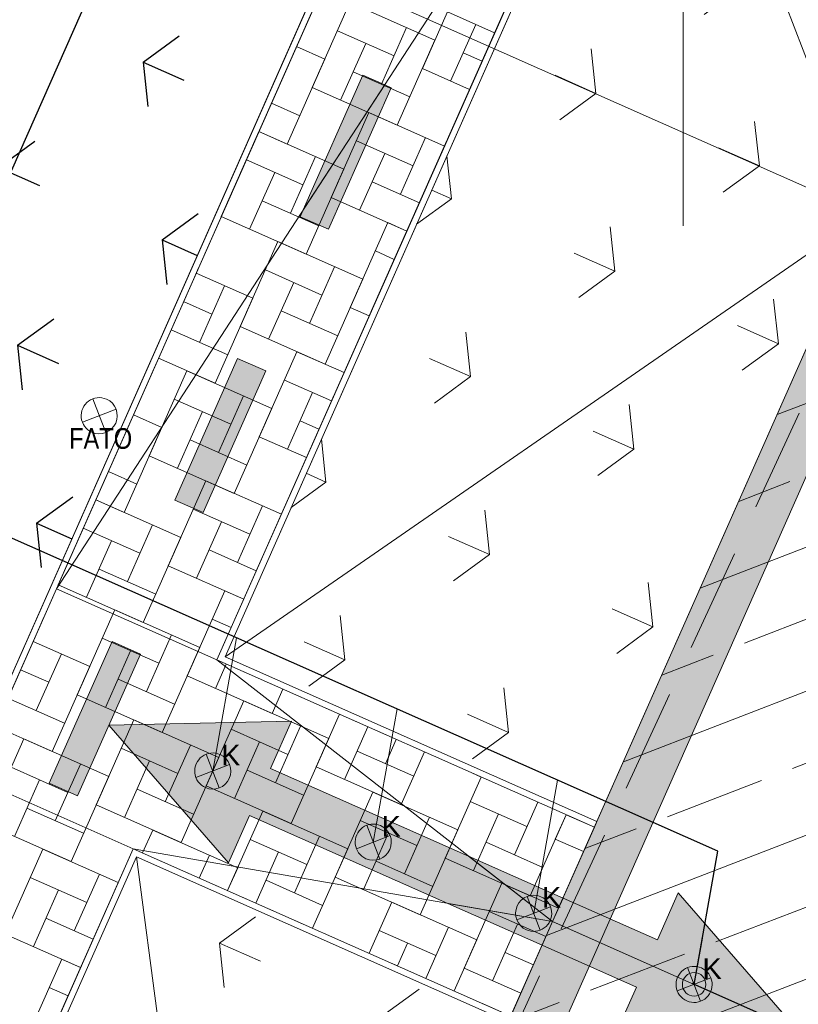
# Model space of a CAD drawing. Header units: metres. Extents: x 7446797 to 7447602, y 5789497 to 5790002.
# Tile 34 of 66: x 7447243.57 to 7447251.12, y 5789839.96 to 5789849.49. Entities that reach past the tile are written whole.
import ezdxf
from ezdxf.xclip import XClip

# ---------------------------------------------------------------- set-up
doc = ezdxf.new("R2010")
doc.units = ezdxf.units.M
doc.header["$MEASUREMENT"] = 0
doc.header["$XCLIPFRAME"] = 0
doc.linetypes.add('2_KTCR02', pattern=[1.5, 1, -0.5])
doc.linetypes.add('Kropki i Kreski', pattern=[3.6, 1.8, -0.9, 0, -0.9])
for name, color, linetype in [('130-Z Teren', 7, 'Continuous'), ('700-L Mapa 1_500 dwg', 7, 'Continuous'), ('708-L Opisy sytuacji 1_500 do legendy', 7, 'Continuous')]:
    doc.layers.add(name, color=color, linetype=linetype)
for name, color, linetype, lineweight in [('130-Z Teren1', 7, 'Continuous', 13), ('130-Z Teren114', 113, 'Continuous', 25), ('130-Z Teren21', 37, 'Continuous', 5), ('130-Z Teren252', 70, 'Continuous', 13), ('130-Z Teren69', 41, 'Continuous', 13), ('130-Z Teren93', 254, 'Continuous', 13), ('130-Z Teren94', 9, 'Continuous', 13), ('310-W Oświetlenie1', 7, 'Continuous', 13), ('708-L Opisy sytuacji 1_500 do legendy1', 7, 'Continuous', 13), ('708-L Opisy sytuacji 1_500 do legendy11', 7, 'Continuous', 13), ('708-L Opisy sytuacji 1_500 do legendy85', 1, 'Continuous', 25), ('720-L Oznakowanie lądowiska1', 7, 'Continuous', 13), ('720-L Oznakowanie lądowiska253', 2, 'Continuous', 13), ('720-L Oznakowanie lądowiska91', 255, 'Continuous', 13), ('720-L Oznakowanie lądowiska94', 9, 'Continuous', 13), ('810-G Ogólne3', 152, 'Continuous', 30), ('ex_02_DXF_MZ_9_KTCR_D_L_17', 9, 'Continuous', 18), ('ex_02_DXF_MZ_9_Podzial_sekcyjny_krzyze7', 9, 'Continuous', 18)]:
    doc.layers.add(name, color=color, linetype=linetype, lineweight=lineweight)
doc.styles.add('STYL_AUTOMATYCZNY_2', font='Arial.ttf')
doc.styles.add('STYL_AUTOMATYCZNY_3', font='Arial Narrow.ttf')
doc.styles.add('STYL_AUTOMATYCZNY_4', font='Arial.ttf')
doc.dimstyles.new('STYL_AUTOMATYCZNY__1', dxfattribs={"dimtxt": 1.25, "dimasz": 0.475, "dimexe": 0.18, "dimexo": 0.3, "dimgap": 0, "dimtad": 1, "dimzin": 0, "dimdsep": 46, "dimtxsty": 'STYL_AUTOMATYCZNY_2', "dimblk": 'ARROWHEAD_2', "dimblk1": 'ARROWHEAD_2', "dimblk2": 'ARROWHEAD_2', "dimcen": 0.09, "dimclrd": 7, "dimclre": 7, "dimclrt": 1, "dimazin": 0, "dimtfac": 1, "dimtdec": 4, "dimtmove": 0, "dimatfit": 3, "dimfxl": 1, "dimtolj": 1, "dimtzin": 0, "dimarcsym": 0})
doc.dimstyles.new('STYL_AUTOMATYCZNY__2', dxfattribs={"dimtxt": 1, "dimasz": 0.475, "dimexe": 0.18, "dimexo": 0.3, "dimgap": 0, "dimtad": 1, "dimzin": 0, "dimdsep": 46, "dimtxsty": 'STYL_AUTOMATYCZNY_2', "dimblk": 'ARROWHEAD_2', "dimblk1": 'ARROWHEAD_2', "dimblk2": 'ARROWHEAD_2', "dimcen": 0.09, "dimclrd": 7, "dimclre": 7, "dimclrt": 1, "dimazin": 0, "dimtfac": 1, "dimtdec": 4, "dimtmove": 0, "dimatfit": 3, "dimfxl": 1, "dimtolj": 1, "dimtzin": 0, "dimarcsym": 0})
doc.dimstyles.new('STYL_AUTOMATYCZNY__3', dxfattribs={"dimtxt": 0.18, "dimasz": 0.456, "dimexe": 0.18, "dimexo": 0.0625, "dimgap": 0, "dimtad": 0, "dimtih": 1, "dimtoh": 1, "dimdec": 4, "dimzin": 0, "dimdsep": 46, "dimcen": 0.09, "dimadec": 0, "dimazin": 0, "dimtfac": 1, "dimtdec": 4, "dimtmove": 0, "dimatfit": 3, "dimldrblk": 'ARROWHEAD_1', "dimfxl": 1, "dimtolj": 1, "dimtzin": 0, "dimarcsym": 0})

# ---------------------------------------------------------------- blocks, each defined once
blk = doc.blocks.new('Rysunek_1_9', base_point=(7447200, 5789750, -0.8674))
at = {"layer": 'ex_02_DXF_MZ_9_KTCR_D_L_17', "color": 9, "linetype": '2_KTCR02', "lineweight": 18}
blk.add_line((7447245.676, 5789833.8811, -0.8674), (7447251.951, 5789847.4764, -0.8674), dxfattribs=at)
at = {"layer": 'ex_02_DXF_MZ_9_Podzial_sekcyjny_krzyze7', "color": 9, "linetype": 'Continuous', "lineweight": 18}
blk.add_line((7447250, 5789847.5, -0.8674), (7447250, 5789852.5, -0.8674), dxfattribs=at)
blk = doc.blocks.new('*X4', base_point=(7447251.9097, 5789835.3271, -0.8674))
at = {"layer": '130-Z Teren93', "color": 254, "linetype": 'Continuous', "lineweight": 13}
for p, q in [((7447247.4731, 5789849.0224, -0.8674), (7447247.8377, 5789849.8452, -0.8674)), ((7447246.4072, 5789848.8384, -0.8674), (7447246.7718, 5789849.6613, -0.8674)), ((7447247.5946, 5789849.2967, -0.8674), (7447246.7718, 5789849.6613, -0.8674)), ((7447247.7161, 5789849.5709, -0.8674), (7447248.1733, 5789849.3684, -0.8674)), ((7447247.9904, 5789849.4494, -0.8674), (7447247.7473, 5789848.9008, -0.8674)), ((7447246.6502, 5789849.387, -0.8674), (7447247.1988, 5789849.1439, -0.8674)), ((7447247.0773, 5789848.8696, -0.8674), (7447247.3203, 5789849.4182, -0.8674)), ((7447246.5287, 5789849.1127, -0.8674), (7447246.2544, 5789849.2343, -0.8674)), ((7447246.9245, 5789849.2655, -0.8674), (7447246.6814, 5789848.7169, -0.8674)), ((7447247.5946, 5789849.2967, -0.8674), (7447247.23, 5789848.4738, -0.8674)), ((7447248.0517, 5789849.0941, -0.8674), (7447247.8689, 5789849.1751, -0.8674)), ((7447246.5287, 5789849.1127, -0.8674), (7447246.1641, 5789848.2899, -0.8674)), ((7447247.3515, 5789848.7481, -0.8674), (7447246.803, 5789848.9912, -0.8674)), ((7447247.9302, 5789848.8198, -0.8674), (7447247.4731, 5789849.0224, -0.8674)), ((7447247.23, 5789848.4738, -0.8674), (7447246.4072, 5789848.8384, -0.8674)), ((7447246.2856, 5789848.5642, -0.8674), (7447246.0113, 5789848.6857, -0.8674)), ((7447246.5911, 5789847.7725, -0.8674), (7447246.9557, 5789848.5954, -0.8674)), ((7447247.6871, 5789848.2713, -0.8674), (7447246.9557, 5789848.5954, -0.8674)), ((7447245.5252, 5789847.5886, -0.8674), (7447245.8898, 5789848.4114, -0.8674)), ((7447246.7126, 5789848.0468, -0.8674), (7447245.8898, 5789848.4114, -0.8674)), ((7447246.1641, 5789848.2899, -0.8674), (7447245.8898, 5789848.4114, -0.8674)), ((7447246.8342, 5789848.3211, -0.8674), (7447247.3827, 5789848.078, -0.8674)), ((7447247.2612, 5789847.8037, -0.8674), (7447247.5043, 5789848.3523, -0.8674)), ((7447247.1085, 5789848.1995, -0.8674), (7447246.8654, 5789847.651, -0.8674)), ((7447245.7683, 5789848.1371, -0.8674), (7447246.3168, 5789847.8941, -0.8674)), ((7447246.1953, 5789847.6198, -0.8674), (7447246.4384, 5789848.1683, -0.8674)), ((7447246.0425, 5789848.0156, -0.8674), (7447245.7995, 5789847.4671, -0.8674)), ((7447246.7126, 5789848.0468, -0.8674), (7447246.348, 5789847.224, -0.8674)), ((7447247.444, 5789847.7227, -0.8674), (7447246.9869, 5789847.9253, -0.8674)), ((7447246.4696, 5789847.4983, -0.8674), (7447245.921, 5789847.7413, -0.8674)), ((7447247.3225, 5789847.4484, -0.8674), (7447246.5911, 5789847.7725, -0.8674)), ((7447246.348, 5789847.224, -0.8674), (7447245.5252, 5789847.5886, -0.8674)), ((7447246.775, 5789846.7066, -0.8674), (7447247.1397, 5789847.5295, -0.8674)), ((7447247.3225, 5789847.4484, -0.8674), (7447247.1397, 5789847.5295, -0.8674)), ((7447245.7091, 5789846.5227, -0.8674), (7447246.0737, 5789847.3455, -0.8674)), ((7447246.8966, 5789846.9809, -0.8674), (7447246.0737, 5789847.3455, -0.8674)), ((7447247.0181, 5789847.2552, -0.8674), (7447247.201, 5789847.1741, -0.8674)), ((7447245.8307, 5789846.797, -0.8674), (7447245.2821, 5789847.04, -0.8674)), ((7447245.9522, 5789847.0712, -0.8674), (7447246.5008, 5789846.8282, -0.8674)), ((7447246.3792, 5789846.5539, -0.8674), (7447246.6223, 5789847.1024, -0.8674)), ((7447246.2265, 5789846.9497, -0.8674), (7447245.9834, 5789846.4011, -0.8674)), ((7447246.8966, 5789846.9809, -0.8674), (7447246.532, 5789846.1581, -0.8674)), ((7447245.3133, 5789846.3699, -0.8674), (7447245.5564, 5789846.9185, -0.8674)), ((7447245.1606, 5789846.7658, -0.8674), (7447245.4348, 5789846.6442, -0.8674)), ((7447245.8307, 5789846.797, -0.8674), (7447245.466, 5789845.9741, -0.8674)), ((7447246.6535, 5789846.4323, -0.8674), (7447246.1049, 5789846.6754, -0.8674)), ((7447246.9579, 5789846.6256, -0.8674), (7447246.775, 5789846.7066, -0.8674)), ((7447245.5876, 5789846.2484, -0.8674), (7447245.039, 5789846.4915, -0.8674)), ((7447246.532, 5789846.1581, -0.8674), (7447245.7091, 5789846.5227, -0.8674)), ((7447245.8931, 5789845.4568, -0.8674), (7447246.2577, 5789846.2796, -0.8674)), ((7447246.7148, 5789846.077, -0.8674), (7447246.2577, 5789846.2796, -0.8674)), ((7447245.466, 5789845.9741, -0.8674), (7447244.9175, 5789846.2172, -0.8674)), ((7447244.8272, 5789845.2728, -0.8674), (7447245.1918, 5789846.0957, -0.8674)), ((7447246.0146, 5789845.731, -0.8674), (7447245.1918, 5789846.0957, -0.8674)), ((7447246.1361, 5789846.0053, -0.8674), (7447246.5933, 5789845.8028, -0.8674)), ((7447245.0702, 5789845.8214, -0.8674), (7447245.6188, 5789845.5783, -0.8674)), ((7447245.4972, 5789845.304, -0.8674), (7447245.7403, 5789845.8526, -0.8674)), ((7447246.4104, 5789845.8838, -0.8674), (7447246.1673, 5789845.3352, -0.8674)), ((7447246.0146, 5789845.731, -0.8674), (7447245.65, 5789844.9082, -0.8674)), ((7447244.9487, 5789845.5471, -0.8674), (7447244.6744, 5789845.6686, -0.8674)), ((7447245.3445, 5789845.6998, -0.8674), (7447245.1014, 5789845.1513, -0.8674)), ((7447244.9487, 5789845.5471, -0.8674), (7447244.5841, 5789844.7243, -0.8674)), ((7447246.4717, 5789845.5285, -0.8674), (7447246.2889, 5789845.6095, -0.8674)), ((7447245.7715, 5789845.1825, -0.8674), (7447245.223, 5789845.4256, -0.8674)), ((7447246.3502, 5789845.2542, -0.8674), (7447245.8931, 5789845.4568, -0.8674)), ((7447245.65, 5789844.9082, -0.8674), (7447244.8272, 5789845.2728, -0.8674)), ((7447244.7056, 5789844.9985, -0.8674), (7447244.4313, 5789845.1201, -0.8674)), ((7447245.0111, 5789844.2069, -0.8674), (7447245.3757, 5789845.0297, -0.8674)), ((7447246.1071, 5789844.7056, -0.8674), (7447245.3757, 5789845.0297, -0.8674)), ((7447243.9452, 5789844.023, -0.8674), (7447244.3098, 5789844.8458, -0.8674)), ((7447245.1326, 5789844.4812, -0.8674), (7447244.3098, 5789844.8458, -0.8674)), ((7447244.5841, 5789844.7243, -0.8674), (7447244.3098, 5789844.8458, -0.8674)), ((7447245.2542, 5789844.7555, -0.8674), (7447245.8027, 5789844.5124, -0.8674)), ((7447245.6812, 5789844.2381, -0.8674), (7447245.9243, 5789844.7867, -0.8674)), ((7447244.1883, 5789844.5715, -0.8674), (7447244.7368, 5789844.3285, -0.8674)), ((7447244.6153, 5789844.0542, -0.8674), (7447244.8584, 5789844.6027, -0.8674)), ((7447245.5284, 5789844.6339, -0.8674), (7447245.2854, 5789844.0854, -0.8674)), ((7447245.1326, 5789844.4812, -0.8674), (7447244.768, 5789843.6584, -0.8674)), ((7447244.4625, 5789844.45, -0.8674), (7447244.2195, 5789843.9014, -0.8674)), ((7447245.864, 5789844.1571, -0.8674), (7447245.4069, 5789844.3597, -0.8674)), ((7447245.7425, 5789843.8828, -0.8674), (7447245.0111, 5789844.2069, -0.8674)), ((7447244.8896, 5789843.9326, -0.8674), (7447244.341, 5789844.1757, -0.8674)), ((7447244.768, 5789843.6584, -0.8674), (7447243.9452, 5789844.023, -0.8674)), ((7447245.195, 5789843.141, -0.8674), (7447245.5596, 5789843.9638, -0.8674)), ((7447245.7425, 5789843.8828, -0.8674), (7447245.5596, 5789843.9638, -0.8674)), ((7447244.1291, 5789842.9571, -0.8674), (7447244.4937, 5789843.7799, -0.8674)), ((7447245.3166, 5789843.4153, -0.8674), (7447244.4937, 5789843.7799, -0.8674)), ((7447245.4381, 5789843.6896, -0.8674), (7447245.621, 5789843.6085, -0.8674)), ((7447244.7992, 5789842.9883, -0.8674), (7447245.0423, 5789843.5368, -0.8674)), ((7447244.2507, 5789843.2313, -0.8674), (7447243.7021, 5789843.4744, -0.8674)), ((7447244.3722, 5789843.5056, -0.8674), (7447244.9208, 5789843.2625, -0.8674)), ((7447243.7333, 5789842.8043, -0.8674), (7447243.9764, 5789843.3529, -0.8674)), ((7447244.6465, 5789843.3841, -0.8674), (7447244.4034, 5789842.8355, -0.8674)), ((7447245.3166, 5789843.4153, -0.8674), (7447244.952, 5789842.5924, -0.8674)), ((7447244.2507, 5789843.2313, -0.8674), (7447243.886, 5789842.4085, -0.8674)), ((7447245.5738, 5789843.2552, -0.8674), (7447245.4693, 5789843.0195, -0.8674)), ((7447243.5806, 5789843.2001, -0.8674), (7447243.8548, 5789843.0786, -0.8674)), ((7447246.0179, 5789842.7764, -0.8674), (7447245.195, 5789843.141, -0.8674)), ((7447245.0735, 5789842.8667, -0.8674), (7447244.5249, 5789843.1098, -0.8674)), ((7447244.952, 5789842.5924, -0.8674), (7447244.1291, 5789842.9571, -0.8674)), ((7447246.1223, 5789843.0122, -0.8674), (7447246.0179, 5789842.7764, -0.8674)), ((7447244.0076, 5789842.6828, -0.8674), (7447243.459, 5789842.9259, -0.8674)), ((7447245.379, 5789842.0751, -0.8674), (7447245.7436, 5789842.8979, -0.8674)), ((7447246.5664, 5789842.5333, -0.8674), (7447245.7436, 5789842.8979, -0.8674)), ((7447246.4449, 5789842.259, -0.8674), (7447246.6709, 5789842.7691, -0.8674)), ((7447244.3131, 5789841.8912, -0.8674), (7447244.6777, 5789842.714, -0.8674)), ((7447245.5005, 5789842.3494, -0.8674), (7447244.6777, 5789842.714, -0.8674)), ((7447246.0491, 5789842.1063, -0.8674), (7447246.2921, 5789842.6549, -0.8674)), ((7447243.886, 5789842.4085, -0.8674), (7447243.3375, 5789842.6516, -0.8674)), ((7447245.6221, 5789842.6237, -0.8674), (7447246.1706, 5789842.3806, -0.8674)), ((7447246.9452, 5789842.6475, -0.8674), (7447246.7192, 5789842.1375, -0.8674)), ((7447243.2472, 5789841.7072, -0.8674), (7447243.6118, 5789842.53, -0.8674)), ((7447244.4346, 5789842.1654, -0.8674), (7447243.6118, 5789842.53, -0.8674)), ((7447244.9832, 5789841.9224, -0.8674), (7447245.2262, 5789842.4709, -0.8674)), ((7447245.8963, 5789842.5021, -0.8674), (7447245.6533, 5789841.9536, -0.8674)), ((7447246.5664, 5789842.5333, -0.8674), (7447246.2018, 5789841.7105, -0.8674)), ((7447247.115, 5789842.2902, -0.8674), (7447247.2195, 5789842.526, -0.8674)), ((7447244.5561, 5789842.4397, -0.8674), (7447245.1047, 5789842.1966, -0.8674)), ((7447247.3893, 5789842.1687, -0.8674), (7447246.8407, 5789842.4118, -0.8674)), ((7447247.4937, 5789842.4045, -0.8674), (7447247.2677, 5789841.8944, -0.8674)), ((7447243.9172, 5789841.7384, -0.8674), (7447244.1603, 5789842.287, -0.8674)), ((7447244.8304, 5789842.3182, -0.8674), (7447244.5873, 5789841.7696, -0.8674)), ((7447245.5005, 5789842.3494, -0.8674), (7447245.1359, 5789841.5265, -0.8674)), ((7447243.4902, 5789842.2558, -0.8674), (7447244.0388, 5789842.0127, -0.8674)), ((7447246.3233, 5789841.9848, -0.8674), (7447245.7748, 5789842.2278, -0.8674)), ((7447247.2677, 5789841.8944, -0.8674), (7447246.4449, 5789842.259, -0.8674)), ((7447243.7645, 5789842.1342, -0.8674), (7447243.5214, 5789841.5857, -0.8674)), ((7447244.4346, 5789842.1654, -0.8674), (7447244.07, 5789841.3426, -0.8674)), ((7447247.6947, 5789841.3771, -0.8674), (7447248.0423, 5789842.1614, -0.8674)), ((7447245.2574, 5789841.8008, -0.8674), (7447244.7089, 5789842.0439, -0.8674)), ((7447246.2018, 5789841.7105, -0.8674), (7447245.379, 5789842.0751, -0.8674)), ((7447246.6288, 5789841.1931, -0.8674), (7447246.9934, 5789842.016, -0.8674)), ((7447247.8163, 5789841.6513, -0.8674), (7447246.9934, 5789842.016, -0.8674)), ((7447247.9378, 5789841.9256, -0.8674), (7447248.4864, 5789841.6825, -0.8674)), ((7447248.3648, 5789841.4083, -0.8674), (7447248.5908, 5789841.9183, -0.8674)), ((7447244.1915, 5789841.6169, -0.8674), (7447243.643, 5789841.86, -0.8674)), ((7447245.1359, 5789841.5265, -0.8674), (7447244.3131, 5789841.8912, -0.8674)), ((7447245.5864, 5789841.0621, -0.8674), (7447245.9275, 5789841.832, -0.8674)), ((7447246.7504, 5789841.4674, -0.8674), (7447245.9275, 5789841.832, -0.8674)), ((7447248.2121, 5789841.8041, -0.8674), (7447247.969, 5789841.2555, -0.8674)), ((7447248.8651, 5789841.7968, -0.8674), (7447248.5176, 5789841.0124, -0.8674)), ((7447248.7606, 5789841.561, -0.8674), (7447248.8651, 5789841.7968, -0.8674)), ((7447244.07, 5789841.3426, -0.8674), (7447243.2472, 5789841.7072, -0.8674)), ((7447246.8719, 5789841.7417, -0.8674), (7447247.4205, 5789841.4986, -0.8674)), ((7447247.2989, 5789841.2243, -0.8674), (7447247.542, 5789841.7729, -0.8674)), ((7447244.7635, 5789841.4267, -0.8674), (7447244.8616, 5789841.6481, -0.8674)), ((7447245.6845, 5789841.2835, -0.8674), (7447244.8616, 5789841.6481, -0.8674)), ((7447247.1462, 5789841.6201, -0.8674), (7447246.9031, 5789841.0716, -0.8674)), ((7447247.8163, 5789841.6513, -0.8674), (7447247.4517, 5789840.8285, -0.8674)), ((7447245.806, 5789841.5577, -0.8674), (7447246.3545, 5789841.3147, -0.8674)), ((7447246.233, 5789841.0404, -0.8674), (7447246.4761, 5789841.5889, -0.8674)), ((7447248.6391, 5789841.2867, -0.8674), (7447248.0906, 5789841.5298, -0.8674)), ((7447249.0349, 5789841.4395, -0.8674), (7447248.7606, 5789841.561, -0.8674)), ((7447243.4311, 5789840.6413, -0.8674), (7447243.7957, 5789841.4641, -0.8674)), ((7447244.5271, 5789841.14, -0.8674), (7447243.7957, 5789841.4641, -0.8674)), ((7447246.0803, 5789841.4362, -0.8674), (7447245.8606, 5789840.9406, -0.8674)), ((7447246.7504, 5789841.4674, -0.8674), (7447246.4092, 5789840.6975, -0.8674)), ((7447245.3121, 5789841.1836, -0.8674), (7447245.4102, 5789841.405, -0.8674)), ((7447247.5732, 5789841.1028, -0.8674), (7447247.0246, 5789841.3459, -0.8674)), ((7447248.5176, 5789841.0124, -0.8674), (7447247.6947, 5789841.3771, -0.8674)), ((7447245.6845, 5789841.2835, -0.8674), (7447245.5864, 5789841.0621, -0.8674)), ((7447243.6742, 5789841.1899, -0.8674), (7447244.2227, 5789840.9468, -0.8674)), ((7447244.1012, 5789840.6725, -0.8674), (7447244.3443, 5789841.2211, -0.8674)), ((7447246.5073, 5789840.9188, -0.8674), (7447245.9587, 5789841.1619, -0.8674)), ((7447247.4517, 5789840.8285, -0.8674), (7447246.6288, 5789841.1931, -0.8674)), ((7447247.8787, 5789840.3112, -0.8674), (7447248.2433, 5789841.134, -0.8674)), ((7447248.7918, 5789840.8909, -0.8674), (7447248.2433, 5789841.134, -0.8674)), ((7447243.9484, 5789841.0683, -0.8674), (7447243.7054, 5789840.5198, -0.8674)), ((7447246.9578, 5789840.4544, -0.8674), (7447247.1774, 5789840.95, -0.8674)), ((7447248.0002, 5789840.5854, -0.8674), (7447247.1774, 5789840.95, -0.8674)), ((7447248.1218, 5789840.8597, -0.8674), (7447248.6703, 5789840.6166, -0.8674)), ((7447244.284, 5789840.5915, -0.8674), (7447243.8269, 5789840.794, -0.8674)), ((7447247.0558, 5789840.6758, -0.8674), (7447247.6044, 5789840.4327, -0.8674)), ((7447247.5063, 5789840.2113, -0.8674), (7447247.7259, 5789840.707, -0.8674)), ((7447248.396, 5789840.7382, -0.8674), (7447248.153, 5789840.1896, -0.8674)), ((7447244.1625, 5789840.3172, -0.8674), (7447243.4311, 5789840.6413, -0.8674)), ((7447248.0002, 5789840.5854, -0.8674), (7447247.7806, 5789840.0898, -0.8674)), ((7447247.3301, 5789840.5542, -0.8674), (7447247.232, 5789840.3329, -0.8674)), ((7447248.5488, 5789840.3424, -0.8674), (7447248.2745, 5789840.4639, -0.8674)), ((7447243.615, 5789839.5754, -0.8674), (7447243.9796, 5789840.3982, -0.8674)), ((7447244.1625, 5789840.3172, -0.8674), (7447243.9796, 5789840.3982, -0.8674)), ((7447248.4272, 5789840.0681, -0.8674), (7447247.8787, 5789840.3112, -0.8674)), ((7447243.8581, 5789840.1239, -0.8674), (7447244.041, 5789840.0429, -0.8674))]:
    blk.add_line(p, q, dxfattribs=at)
blk = doc.blocks.new('*D7', base_point=(7447251.9097, 5789835.3271, -0.8674))
at = {"layer": '708-L Opisy sytuacji 1_500 do legendy1', "color": 7, "linetype": 'Continuous', "lineweight": 13, "transparency": 16777216}
for p, q in [((7447249.3501, 5789854.4885, -0.8674), (7447255.831, 5789868.9015, -0.8674)), ((7447255.9315, 5789868.685, -0.8674), (7447255.3461, 5789868.263, -0.8674)), ((7447255.3601, 5789868.5994, -0.8674), (7447255.6388, 5789868.474, -0.8674)), ((7447255.6388, 5789868.474, -0.8674), (7447278.4394, 5789858.2216, -0.8674)), ((7447272.2066, 5789844.3603, -0.8674), (7447278.6317, 5789858.6491, -0.8674)), ((7447278.1467, 5789858.0105, -0.8674), (7447278.7321, 5789858.4326, -0.8674)), ((7447278.4394, 5789858.2216, -0.8674), (7447278.7182, 5789858.0962, -0.8674))]:
    blk.add_line(p, q, dxfattribs=at)
at = {"layer": '708-L Opisy sytuacji 1_500 do legendy85', "color": 1, "lineweight": 25, "transparency": 16777216, "insert": (7447265.1854, 5789864.4554, -0.8674), "char_height": 1.25, "attachment_point": 7, "rotation": 335.78862, "style": 'STYL_AUTOMATYCZNY_2'}
blk.add_mtext('\\A1;{\\pql;\\fArial|b0|i0|c238|p0;\\W1.000000;25,00}', dxfattribs=at)
blk = doc.blocks.new('ARROWHEAD_2')
at = {"color": 0, "linetype": 'Continuous', "lineweight": 0}
for p, q in [((-0.378, -0.655), (0.378, 0.655)), ((0, 0), (-1, 0))]:
    blk.add_line(p, q, dxfattribs=at)
blk = doc.blocks.new('*D9', base_point=(7447251.9097, 5789835.3271, -0.8674))
at = {"layer": '708-L Opisy sytuacji 1_500 do legendy1', "color": 7, "linetype": 'Continuous', "lineweight": 13, "transparency": 16777216}
for p, q in [((7447227.3489, 5789863.7122, -0.8674), (7447226.9237, 5789864.2953, -0.8674)), ((7447227.2601, 5789864.2832, -0.8674), (7447227.1363, 5789864.0038, -0.8674)), ((7447226.7077, 5789864.1937, -0.8674), (7447248.9528, 5789854.3364, -0.8674)), ((7447227.1363, 5789864.0038, -0.8674), (7447217.0081, 5789841.1473, -0.8674)), ((7447216.7955, 5789841.4389, -0.8674), (7447217.2207, 5789840.8557, -0.8674)), ((7447216.5795, 5789841.3372, -0.8674), (7447238.8246, 5789831.4799, -0.8674)), ((7447217.0081, 5789841.1473, -0.8674), (7447216.8842, 5789840.8679, -0.8674))]:
    blk.add_line(p, q, dxfattribs=at)
at = {"layer": '708-L Opisy sytuacji 1_500 do legendy85', "color": 1, "lineweight": 25, "transparency": 16777216, "insert": (7447220.9746, 5789850.7158, -0.8674), "char_height": 1.25, "attachment_point": 7, "rotation": 66.10081, "style": 'STYL_AUTOMATYCZNY_2'}
blk.add_mtext('\\A1;{\\pql;\\fArial|b0|i0|c238|p0;\\W1.000000;25,00}', dxfattribs=at)
blk = doc.blocks.new('*D10', base_point=(7447251.9097, 5789835.3271, -0.8674))
at = {"layer": '708-L Opisy sytuacji 1_500 do legendy1', "color": 7, "linetype": 'Continuous', "lineweight": 13, "transparency": 16777216}
for p, q in [((7447225.9275, 5789868.8813, -0.8674), (7447225.5022, 5789869.4644, -0.8674)), ((7447225.8387, 5789869.4523, -0.8674), (7447225.7148, 5789869.1728, -0.8674)), ((7447225.2863, 5789869.3628, -0.8674), (7447246.8399, 5789859.8119, -0.8674)), ((7447225.7148, 5789869.1728, -0.8674), (7447222.0079, 5789860.8074, -0.8674)), ((7447222.2205, 5789860.5158, -0.8674), (7447221.7953, 5789861.0989, -0.8674)), ((7447221.5794, 5789860.9973, -0.8674), (7447251.4985, 5789847.7395, -0.8674)), ((7447222.0079, 5789860.8074, -0.8674), (7447215.931, 5789847.0935, -0.8674))]:
    blk.add_line(p, q, dxfattribs=at)
at = {"layer": '708-L Opisy sytuacji 1_500 do legendy85', "color": 1, "lineweight": 25, "transparency": 16777216, "insert": (7447223.1378, 5789863.851, -0.8674), "char_height": 1, "attachment_point": 7, "rotation": 66.10081, "style": 'STYL_AUTOMATYCZNY_2'}
blk.add_mtext('\\A1;{\\pql;\\fArial|b0|i0|c238|p0;\\W1.000000;9,15}', dxfattribs=at)
blk = doc.blocks.new('*D11', base_point=(7447251.9097, 5789835.3271, -0.8674))
at = {"layer": '708-L Opisy sytuacji 1_500 do legendy1', "color": 7, "linetype": 'Continuous', "lineweight": 13, "transparency": 16777216}
for p, q in [((7447222.2205, 5789860.5158, -0.8674), (7447221.7953, 5789861.0989, -0.8674)), ((7447222.0079, 5789860.8074, -0.8674), (7447215.931, 5789847.0935, -0.8674)), ((7447216.1436, 5789846.8019, -0.8674), (7447215.7184, 5789847.385, -0.8674))]:
    blk.add_line(p, q, dxfattribs=at)
at = {"layer": '708-L Opisy sytuacji 1_500 do legendy85', "color": 1, "lineweight": 25, "transparency": 16777216, "insert": (7447218.0914, 5789852.4626, -0.8674), "char_height": 1, "attachment_point": 7, "rotation": 66.10081, "style": 'STYL_AUTOMATYCZNY_2'}
blk.add_mtext('\\A1;{\\pql;\\fArial|b0|i0|c238|p0;\\W1.000000;15,00}', dxfattribs=at)
blk = doc.blocks.new('*D12', base_point=(7447251.9097, 5789835.3271, -0.8674))
at = {"layer": '708-L Opisy sytuacji 1_500 do legendy1', "color": 7, "linetype": 'Continuous', "lineweight": 13, "transparency": 16777216}
for p, q in [((7447222.0079, 5789860.8074, -0.8674), (7447215.931, 5789847.0935, -0.8674)), ((7447216.1436, 5789846.8019, -0.8674), (7447215.7184, 5789847.385, -0.8674)), ((7447215.5024, 5789847.2834, -0.8674), (7447245.4215, 5789834.0256, -0.8674)), ((7447215.931, 5789847.0935, -0.8674), (7447212.2241, 5789838.728, -0.8674)), ((7447212.0115, 5789839.0196, -0.8674), (7447212.4367, 5789838.4364, -0.8674)), ((7447211.7955, 5789838.9179, -0.8674), (7447233.3491, 5789829.367, -0.8674)), ((7447212.2241, 5789838.728, -0.8674), (7447212.1002, 5789838.4486, -0.8674))]:
    blk.add_line(p, q, dxfattribs=at)
at = {"layer": '708-L Opisy sytuacji 1_500 do legendy85', "color": 1, "lineweight": 25, "transparency": 16777216, "insert": (7447213.354, 5789841.7716, -0.8674), "char_height": 1, "attachment_point": 7, "rotation": 66.10081, "style": 'STYL_AUTOMATYCZNY_2'}
blk.add_mtext('\\A1;{\\pql;\\fArial|b0|i0|c238|p0;\\W1.000000;9,15}', dxfattribs=at)
blk = doc.blocks.new('*D13', base_point=(7447251.9097, 5789835.3271, -0.8674))
at = {"layer": '708-L Opisy sytuacji 1_500 do legendy1', "color": 7, "linetype": 'Continuous', "lineweight": 13, "transparency": 16777216}
for p, q in [((7447247.2357, 5789859.9646, -0.8674), (7447252.9098, 5789872.7694, -0.8674)), ((7447253.0115, 5789872.5534, -0.8674), (7447252.4283, 5789872.1282, -0.8674)), ((7447252.4405, 5789872.4646, -0.8674), (7447252.7199, 5789872.3408, -0.8674)), ((7447252.7199, 5789872.3408, -0.8674), (7447261.0854, 5789868.6339, -0.8674)), ((7447251.8943, 5789847.8922, -0.8674), (7447261.2753, 5789869.0624, -0.8674)), ((7447261.3769, 5789868.8465, -0.8674), (7447260.7938, 5789868.4213, -0.8674))]:
    blk.add_line(p, q, dxfattribs=at)
at = {"layer": '708-L Opisy sytuacji 1_500 do legendy85', "color": 1, "lineweight": 25, "transparency": 16777216, "insert": (7447255.7635, 5789871.2109, -0.8674), "char_height": 1, "attachment_point": 7, "rotation": 336.10081, "style": 'STYL_AUTOMATYCZNY_2'}
blk.add_mtext('\\A1;{\\pql;\\fArial|b0|i0|c238|p0;\\W1.000000;9,15}', dxfattribs=at)
blk = doc.blocks.new('ARROWHEAD_1')
at = {"color": 0, "linetype": 'Continuous', "lineweight": 0}
blk.add_line((0, 0), (-1, 0), dxfattribs=at)
blk.add_circle((0, 0), 0.25, dxfattribs=at)

msp = doc.modelspace()

# ---------------------------------------------------------------- hatches: boundary and pattern name
at = {"layer": '130-Z Teren114', "linetype": 'Continuous', "lineweight": 25}
h = msp.add_hatch(dxfattribs=at)
h.set_pattern_fill('TRAWA', color=113, style=0, pattern_type=2)
h.set_pattern_definition([(336.1, (7447242.3345, 5789843.597), (1.2154, 2.7428), [0.433, -1.29904]), (336.1, (7447242.5185, 5789841.8746), (1.2154, 2.7428), [0.43301, -1.29904]), (276.1, (7447242.3345, 5789843.597), (2.983, 0.31883), [0.433, -1.29904]), (276.1, (7447243.918, 5789842.8952), (2.983, 0.31883), [0.43301, -1.29904]), (36.1, (7447242.3345, 5789843.597), (-1.7676, 2.42394), [0.433, -1.29904]), (36.1, (7447243.918, 5789842.8952), (-1.76762, 2.42394), [0.43301, -1.29904])])
h.paths.add_polyline_path([(7447238.0961, 5789830.9714), (7447248.8401, 5789855.2176), (7447247.1447, 5789859.6112), (7447233.7026, 5789829.276)])
at = {"layer": '130-Z Teren252', "linetype": 'Continuous', "lineweight": 13}
h = msp.add_hatch(dxfattribs=at)
h.set_pattern_fill('TRAWA', color=70, style=0, pattern_type=2)
h.set_pattern_definition([(156.1, (7447246.9058, 5789841.5712), (1.2154, 2.7428), [0.433, -1.29904]), (156.1, (7447246.7217, 5789843.2935), (1.2154, 2.7428), [0.433, -1.29904]), (96.1, (7447246.9058, 5789841.5712), (2.983, 0.3188), [0.433, -1.29904]), (96.1, (7447245.3222, 5789842.273), (2.983, 0.3188), [0.433, -1.29904]), (216.1, (7447246.9058, 5789841.5712), (-1.7676, 2.42394), [0.433, -1.29904]), (216.1, (7447245.3222, 5789842.273), (-1.7676, 2.42394), [0.433, -1.29904])])
h.paths.add_polyline_path([(7447245.5615, 5789843.3263), (7447249.1637, 5789841.7301), (7447251.7727, 5789847.6179), (7447249.7668, 5789852.8163)])
h = msp.add_hatch(dxfattribs=at)
h.set_pattern_fill('TRAWA', color=70, style=0, pattern_type=2)
h.set_pattern_definition([(66.1, (7447259.44, 5789846.408), (-2.7428, 1.2154), [0.433, -1.29904]), (66.1, (7447261.1622, 5789846.592), (-2.7428, 1.2154), [0.433, -1.29904]), (6.1, (7447259.44, 5789846.408), (-0.3188, 2.983), [0.433, -1.29904]), (6.1, (7447260.1416, 5789847.9915), (-0.3188, 2.983), [0.433, -1.29904]), (126.1, (7447259.44, 5789846.408), (2.42394, 1.7676), [0.433, -1.29904]), (126.1, (7447260.1416, 5789847.9915), (2.42394, 1.7676), [0.433, -1.29904])])
h.paths.add_polyline_path([(7447251.7727, 5789847.6179), (7447265.4866, 5789841.541), (7447270.685, 5789843.547), (7447249.7668, 5789852.8163)])
h = msp.add_hatch(dxfattribs=at)
h.set_pattern_fill('TRAWA', color=70, style=0, pattern_type=2)
h.set_pattern_definition([(336.1, (7447246.9058, 5789841.5712), (1.2154, 2.7428), [0.433, -1.29904]), (336.1, (7447247.0898, 5789839.849), (1.2154, 2.7428), [0.433, -1.29904]), (276.1, (7447246.9058, 5789841.5712), (2.983, 0.3188), [0.433, -1.29904]), (276.1, (7447248.4893, 5789840.8695), (2.983, 0.3188), [0.433, -1.29904]), (36.1, (7447246.9058, 5789841.5712), (-1.7676, 2.42394), [0.433, -1.29904]), (36.1, (7447248.4893, 5789840.8695), (-1.7676, 2.42394), [0.433, -1.29904])])
h.paths.add_polyline_path([(7447244.7027, 5789841.3881), (7447240.4974, 5789831.8981), (7447245.6958, 5789833.904), (7447248.3048, 5789839.7919)])
at = {"layer": '130-Z Teren93', "linetype": 'Continuous', "lineweight": 13}
h = msp.add_hatch(dxfattribs=at)
h.set_pattern_fill('BETON_ZBROJONY', color=254, style=0, pattern_type=2)
h.set_pattern_definition([(21.101, (7447255.5912, 5789837.7225), (-0.46801, 1.21283), []), (21.101, (7447255.3572, 5789838.3289), (-0.46801, 1.21283), [0.975, -0.325])])
h.paths.add_polyline_path([(7447251.7727, 5789847.6179), (7447248.7343, 5789840.761), (7447245.6958, 5789833.904), (7447259.4097, 5789827.8271), (7447262.4482, 5789834.684), (7447265.4866, 5789841.541)])
at = {"layer": '720-L Oznakowanie lądowiska253', "linetype": 'Continuous', "lineweight": 13}
for points in [[(7447248.7343, 5789840.761), (7447249.1914, 5789840.5584), (7447252.0273, 5789846.9582), (7447264.8269, 5789841.2864), (7447261.991, 5789834.8866), (7447262.4482, 5789834.684), (7447265.4866, 5789841.541), (7447251.7727, 5789847.6179)], [(7447248.7343, 5789840.761), (7447245.6958, 5789833.904), (7447259.4097, 5789827.8271), (7447262.4482, 5789834.684), (7447261.991, 5789834.8866), (7447259.1551, 5789828.4868), (7447246.3555, 5789834.1586), (7447249.1914, 5789840.5584)]]:
    msp.add_hatch(color=2, dxfattribs=at).paths.add_polyline_path(points)
at = {"layer": '720-L Oznakowanie lądowiska91', "linetype": 'Continuous', "lineweight": 13}
for points in [[(7447246.2899, 5789847.5865), (7447246.5642, 5789847.4649), (7447247.1719, 5789848.8363), (7447247.1087, 5789848.8643), (7447246.8976, 5789848.9579), (7447246.3197, 5789847.6538)], [(7447245.0745, 5789844.8437), (7447245.3488, 5789844.7222), (7447245.9565, 5789846.0936), (7447245.6822, 5789846.2151)], [(7447244.4668, 5789843.4723), (7447243.8591, 5789842.1009), (7447244.1334, 5789841.9794), (7447244.7411, 5789843.3508)], [(7447244.4372, 5789842.6651), (7447245.5962, 5789841.3312), (7447245.7988, 5789841.7883), (7447247.7187, 5789840.9375), (7447248.633, 5789840.5324), (7447249.5472, 5789840.1273), (7447249.3447, 5789839.6702), (7447251.1113, 5789839.7076), (7447249.9524, 5789841.0415), (7447249.7498, 5789840.5844), (7447248.8356, 5789840.9895), (7447247.9213, 5789841.3947), (7447246.0013, 5789842.2454), (7447246.2039, 5789842.7026)]]:
    msp.add_hatch(color=8, dxfattribs=at).paths.add_polyline_path(points)

# ---------------------------------------------------------------- linework, layer by layer
at = {"layer": '130-Z Teren1', "color": 7, "linetype": 'Continuous', "lineweight": 13, "elevation": -0.8674, "flags": 128}
for points in [[(7447238.0961, 5789830.9714), (7447248.8401, 5789855.2176), (7447247.1447, 5789859.6112), (7447233.7026, 5789829.276)], [(7447243.9281, 5789843.9845), (7447248.8707, 5789855.1384), (7447249.7362, 5789852.8955), (7447245.4824, 5789843.2958), (7447249.1394, 5789841.6752), (7447248.7343, 5789840.761), (7447248.3291, 5789839.8467), (7447244.6721, 5789841.4672), (7447240.4183, 5789831.8675), (7447238.1753, 5789831.002), (7447243.1179, 5789842.156)], [(7447245.5615, 5789843.3263), (7447249.7668, 5789852.8163), (7447251.7727, 5789847.6179), (7447249.1637, 5789841.7301)], [(7447251.7727, 5789847.6179), (7447249.7668, 5789852.8163), (7447270.685, 5789843.547), (7447265.4866, 5789841.541)], [(7447251.7727, 5789847.6179), (7447248.7343, 5789840.761), (7447245.6958, 5789833.904), (7447259.4097, 5789827.8271), (7447262.4482, 5789834.684), (7447265.4866, 5789841.541)], [(7447244.7027, 5789841.3881), (7447240.4974, 5789831.8981), (7447245.6958, 5789833.904), (7447248.3048, 5789839.7919)]]:
    msp.add_lwpolyline(points, close=True, dxfattribs=at)
at = {"layer": '130-Z Teren21', "color": 37, "linetype": 'Continuous', "lineweight": 5}
for p, q in [((7447238.0961, 5789830.9714, -0.8674), (7447248.8401, 5789855.2176, -0.8674)), ((7447238.1753, 5789831.002, -0.8674), (7447248.8707, 5789855.1384, -0.8674)), ((7447249.7362, 5789852.8955, -0.8674), (7447245.4824, 5789843.2958, -0.8674)), ((7447249.7668, 5789852.8163, -0.8674), (7447245.5615, 5789843.3263, -0.8674)), ((7447245.5615, 5789843.3263, -0.8674), (7447249.1637, 5789841.7301, -0.8674)), ((7447245.4824, 5789843.2958, -0.8674), (7447249.1394, 5789841.6752, -0.8674)), ((7447249.1394, 5789841.6752, -0.8674), (7447249.1637, 5789841.7301, -0.8674)), ((7447240.4183, 5789831.8675, -0.8674), (7447244.6721, 5789841.4672, -0.8674)), ((7447244.6721, 5789841.4672, -0.8674), (7447248.3291, 5789839.8467, -0.8674)), ((7447240.4974, 5789831.8981, -0.8674), (7447244.7027, 5789841.3881, -0.8674)), ((7447244.7027, 5789841.3881, -0.8674), (7447248.3048, 5789839.7919, -0.8674))]:
    msp.add_line(p, q, dxfattribs=at)
at = {"layer": '130-Z Teren69', "color": 41, "linetype": 'Kropki i Kreski', "lineweight": 13}
for p, q in [((7447238.1753, 5789831.002, -0.8674), (7447248.8707, 5789855.1384, -0.8674)), ((7447245.4824, 5789843.2958, -0.8674), (7447249.7362, 5789852.8955, -0.8674)), ((7447245.4824, 5789843.2958, -0.8674), (7447249.1394, 5789841.6752, -0.8674)), ((7447244.6721, 5789841.4672, -0.8674), (7447240.4183, 5789831.8675, -0.8674)), ((7447244.6721, 5789841.4672, -0.8674), (7447248.3291, 5789839.8467, -0.8674))]:
    msp.add_line(p, q, dxfattribs=at)
at = {"layer": '130-Z Teren94', "color": 9, "linetype": 'Continuous', "lineweight": 13}
for p, q in [((7447243.9281, 5789843.9845, -0.8674), (7447249.7362, 5789852.8955, -0.8674)), ((7447245.5615, 5789843.3263, -0.8674), (7447251.7727, 5789847.6179, -0.8674)), ((7447243.9281, 5789843.9845, -0.8674), (7447245.4824, 5789843.2958, -0.8674)), ((7447248.7343, 5789840.761, -0.8674), (7447245.4824, 5789843.2958, -0.8674)), ((7447243.1179, 5789842.156, -0.8674), (7447244.6721, 5789841.4672, -0.8674)), ((7447244.6721, 5789841.4672, -0.8674), (7447248.7343, 5789840.761, -0.8674)), ((7447244.7027, 5789841.3881, -0.8674), (7447245.6958, 5789833.904, -0.8674)), ((7447248.7343, 5789840.761, -0.8674), (7447262.4482, 5789834.684, -0.8674))]:
    msp.add_line(p, q, dxfattribs=at)
at = {"layer": '310-W Oświetlenie1', "color": 7, "linetype": 'Continuous', "lineweight": 13}
for p, q in [((7447244.2796, 5789845.8235, -0.8674), (7447244.4056, 5789845.497, -0.8674)), ((7447244.5058, 5789845.7233, -0.8674), (7447244.1793, 5789845.5972, -0.8674)), ((7447245.5059, 5789842.0562, -0.8674), (7447245.3799, 5789842.3827, -0.8674)), ((7447245.2797, 5789842.1564, -0.8674), (7447245.6062, 5789842.2824, -0.8674)), ((7447247.0602, 5789841.3675, -0.8674), (7447246.9342, 5789841.694, -0.8674)), ((7447246.8339, 5789841.4677, -0.8674), (7447247.1604, 5789841.5937, -0.8674)), ((7447248.6144, 5789840.6787, -0.8674), (7447248.4884, 5789841.0053, -0.8674)), ((7447248.3882, 5789840.779, -0.8674), (7447248.7147, 5789840.905, -0.8674)), ((7447250.1687, 5789839.99, -0.8674), (7447250.0427, 5789840.3166, -0.8674)), ((7447249.9424, 5789840.0903, -0.8674), (7447250.2689, 5789840.2163, -0.8674))]:
    msp.add_line(p, q, dxfattribs=at)
at = {"layer": '310-W Oświetlenie1', "color": 7, "linetype": 'Continuous', "lineweight": 13, "elevation": -0.8674, "flags": 128}
for points in [[(7447244.2717, 5789845.5003, -1), (7447244.4135, 5789845.8202, -1)], [(7447245.5138, 5789842.3794, 1), (7447245.372, 5789842.0594, 1)], [(7447247.0681, 5789841.6907, 1), (7447246.9263, 5789841.3707, 1)], [(7447248.6223, 5789841.002, 1), (7447248.4805, 5789840.682, 1)], [(7447250.1766, 5789840.3133, 1), (7447250.0348, 5789839.9933, 1)]]:
    msp.add_lwpolyline(points, format="xyb", close=True, dxfattribs=at)
at = {"layer": '708-L Opisy sytuacji 1_500 do legendy11', "color": 7, "linetype": 'Continuous', "lineweight": 13, "elevation": -0.8674}
for points in [[(7447245.674, 5789843.5098), (7447245.4429, 5789842.2194)], [(7447247.2282, 5789842.8211), (7447246.9972, 5789841.5307)], [(7447248.7825, 5789842.1324), (7447248.5514, 5789840.842)]]:
    msp.add_lwpolyline(points, dxfattribs=at)
at = {"layer": '720-L Oznakowanie lądowiska1', "color": 7, "linetype": 'Continuous', "lineweight": 13, "elevation": -0.8674, "flags": 128}
for points in [[(7447246.2899, 5789847.5865), (7447246.5642, 5789847.4649), (7447247.1719, 5789848.8363), (7447247.1087, 5789848.8643), (7447246.8976, 5789848.9579), (7447246.3197, 5789847.6538)], [(7447248.7343, 5789840.761), (7447249.1914, 5789840.5584), (7447252.0273, 5789846.9582), (7447264.8269, 5789841.2864), (7447261.991, 5789834.8866), (7447262.4482, 5789834.684), (7447265.4866, 5789841.541), (7447251.7727, 5789847.6179)], [(7447245.0745, 5789844.8437), (7447245.3488, 5789844.7222), (7447245.9565, 5789846.0936), (7447245.6822, 5789846.2151)], [(7447244.4668, 5789843.4723), (7447244.7411, 5789843.3508), (7447244.1334, 5789841.9794), (7447243.8591, 5789842.1009)], [(7447244.4372, 5789842.6651), (7447245.5962, 5789841.3312), (7447245.7988, 5789841.7883), (7447247.7187, 5789840.9375), (7447248.633, 5789840.5324), (7447249.5472, 5789840.1273), (7447249.3447, 5789839.6702), (7447251.1113, 5789839.7076), (7447249.9524, 5789841.0415), (7447249.7498, 5789840.5844), (7447248.8356, 5789840.9895), (7447247.9213, 5789841.3947), (7447246.0013, 5789842.2454), (7447246.2039, 5789842.7026)], [(7447248.7343, 5789840.761), (7447249.1914, 5789840.5584), (7447246.3555, 5789834.1586), (7447259.1551, 5789828.4868), (7447261.991, 5789834.8866), (7447262.4482, 5789834.684), (7447259.4097, 5789827.8271), (7447245.6958, 5789833.904)]]:
    msp.add_lwpolyline(points, close=True, dxfattribs=at)
at = {"layer": '720-L Oznakowanie lądowiska94', "color": 9, "linetype": 'Continuous', "lineweight": 13}
for p, q in [((7447247.1087, 5789848.8643, -0.8674), (7447246.3197, 5789847.6538, -0.8674)), ((7447248.7343, 5789840.761, -0.8674), (7447247.9213, 5789841.3947, -0.8674)), ((7447248.8356, 5789840.9895, -0.8674), (7447248.7343, 5789840.761, -0.8674)), ((7447248.7343, 5789840.761, -0.8674), (7447247.7187, 5789840.9375, -0.8674)), ((7447248.633, 5789840.5324, -0.8674), (7447248.7343, 5789840.761, -0.8674)), ((7447249.6485, 5789840.3558, -0.8674), (7447248.7343, 5789840.761, -0.8674)), ((7447251.1113, 5789839.7076, -0.8674), (7447249.6485, 5789840.3558, -0.8674))]:
    msp.add_line(p, q, dxfattribs=at)
at = {"layer": '810-G Ogólne3', "color": 152, "linetype": 'Continuous', "lineweight": 30}
msp.add_line((7447255.5912, 5789837.7225, -0.8674), (7447250.0859, 5789840.1621, -0.8674), dxfattribs=at)

# ---------------------------------------------------------------- block references
at = {"layer": '130-Z Teren', "color": 7, "lineweight": 13}
msp.add_blockref('*X4', (7447251.9097, 5789835.3271, -0.8674), dxfattribs=at)
at = {"layer": '700-L Mapa 1_500 dwg', "color": 52, "linetype": 'Continuous', "lineweight": 25}
ref = msp.add_blockref('Rysunek_1_9', (7447200, 5789750, -0.8674), dxfattribs=at)
XClip(ref).set_block_clipping_path([(7446797.4999703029, 5789497.4999993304), (7447602.4999703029, 5790002.4999993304)])

# ---------------------------------------------------------------- texts
at = {"layer": '310-W Oświetlenie1', "color": 7, "lineweight": 13, "char_height": 0.2}
for s, insert, attachment_point, style in [('\\A1;{\\pqr;\\fArial Narrow|b0|i0|c238|p0;\\W1.000000;FATO}', (7447244.6617, 5789845.438, -0.8674), 6, 'STYL_AUTOMATYCZNY_3'), ('\\A1;{\\pql;\\fArial|b0|i0|c238|p0;\\W1.000000;K}', (7447245.5239, 5789842.3732, -0.8674), 4, 'STYL_AUTOMATYCZNY_4'), ('\\A1;{\\pql;\\fArial|b0|i0|c238|p0;\\W1.000000;K}', (7447247.0782, 5789841.6845, -0.8674), 4, 'STYL_AUTOMATYCZNY_4'), ('\\A1;{\\pql;\\fArial|b0|i0|c238|p0;\\W1.000000;K}', (7447248.6324, 5789840.9958, -0.8674), 4, 'STYL_AUTOMATYCZNY_4'), ('\\A1;{\\pql;\\fArial|b0|i0|c238|p0;\\W1.000000;K}', (7447250.1866, 5789840.3071, -0.8674), 4, 'STYL_AUTOMATYCZNY_4')]:
    msp.add_mtext(s, dxfattribs=dict(at, insert=insert, attachment_point=attachment_point, style=style))

# ---------------------------------------------------------------- dimensions: what is measured, and where the dimension line sits
at = {"layer": '708-L Opisy sytuacji 1_500 do legendy', "color": 7, "linetype": 'Continuous', "lineweight": 13}
for base, p1, p2, angle, dimstyle, picture, middle, turn in [((7447261.0854, 5789868.6339, -0.8674), (7447247.1142, 5789859.6903, -0.8674), (7447251.7727, 5789847.6179, -0.8674), 336.10081, 'STYL_AUTOMATYCZNY__2', '*D13', (7447257.1496, 5789871.1435, -0.8674), 336.10081), ((7447222.0079, 5789860.8074, -0.8674), (7447247.1142, 5789859.6903, -0.8674), (7447251.7727, 5789847.6179, -0.8674), 246.10081, 'STYL_AUTOMATYCZNY__2', '*D10', (7447223.2052, 5789865.2371, -0.8674), 66.10081), ((7447278.4394, 5789858.2216, -0.8674), (7447249.2271, 5789854.2149, -0.8674), (7447272.0836, 5789844.0867, -0.8674), 335.78862, 'STYL_AUTOMATYCZNY__1', '*D7', (7447267.3514, 5789864.1668, -0.8674), 335.78862), ((7447217.0081, 5789841.1473, -0.8674), (7447249.2271, 5789854.2149, -0.8674), (7447239.0989, 5789831.3584, -0.8674), 246.10081, 'STYL_AUTOMATYCZNY__1', '*D9', (7447221.2515, 5789852.8833, -0.8674), 66.10081), ((7447215.931, 5789847.0935, -0.8674), (7447251.7727, 5789847.6179, -0.8674), (7447245.6958, 5789833.904, -0.8674), 246.10081, 'STYL_AUTOMATYCZNY__2', '*D11', (7447218.3129, 5789854.1967, -0.8674), 66.10081), ((7447212.2241, 5789838.728, -0.8674), (7447245.6958, 5789833.904, -0.8674), (7447233.6234, 5789829.2455, -0.8674), 246.10081, 'STYL_AUTOMATYCZNY__2', '*D12', (7447213.4213, 5789843.1577, -0.8674), 66.10081)]:
    dim = msp.add_linear_dim(base=base, p1=p1, p2=p2, angle=angle, dimstyle=dimstyle, dxfattribs=at)
    dim.commit()
    dim.dimension.update_dxf_attribs({"geometry": picture, "text_midpoint": middle, "dimtype": 160, "text_rotation": turn})

# ---------------------------------------------------------------- leaders
at = {"layer": '708-L Opisy sytuacji 1_500 do legendy11', "color": 7, "linetype": 'Continuous', "lineweight": 13, "annotation_type": 0, "has_hookline": 1}
for points, hookline_direction, text_width, horizontal_direction in [([(7447248.7179, 5789855.5343, -0.8674), (7447250.9369, 5789857.189, -0.8674), (7447287.7362, 5789840.8824, -0.8674)], 0, 0.3022, (0.91426, -0.405129, 0)), ([(7447239.9672, 5789835.7862, -0.8674), (7447238.6496, 5789837.1038, -0.8674), (7447245.4093, 5789852.3585, -0.8674)], 0, 0.3022, (0.405129, 0.91426, 0)), ([(7447250.1057, 5789840.1533, -0.8674), (7447250.3367, 5789841.4437, -0.8674), (7447241.7745, 5789845.2378, -0.8674)], 1, 0.5443, (0.91426, -0.405129, 0))]:
    msp.add_leader(points, dimstyle='STYL_AUTOMATYCZNY__3', dxfattribs=dict(at, hookline_direction=hookline_direction, text_width=text_width, horizontal_direction=horizontal_direction))

doc.saveas('drawing.dxf')
